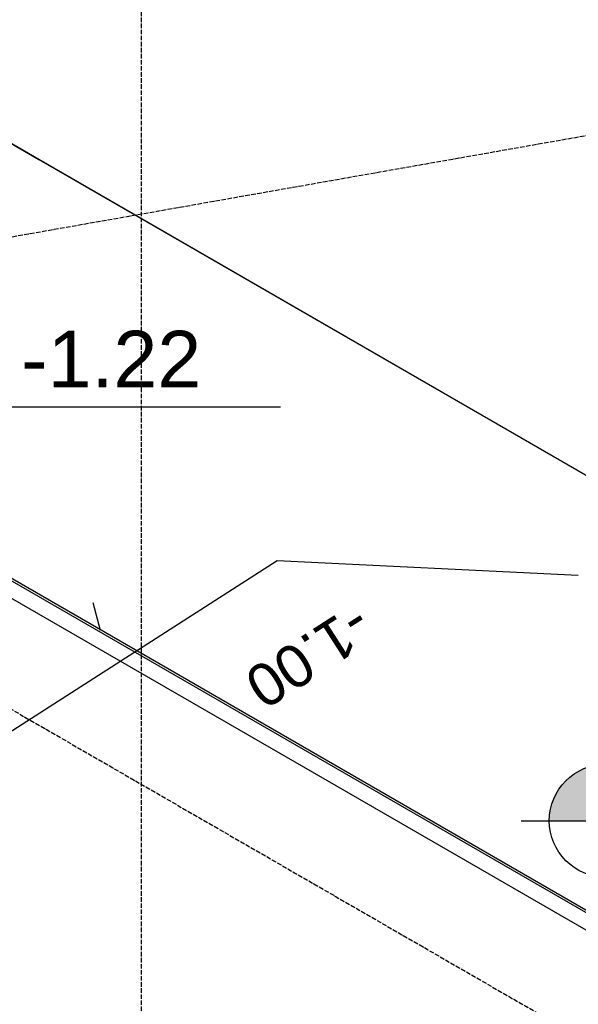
# Model space of a CAD drawing. Extents: x 109676 to 150640, y -94043 to -57043.
# Tile 35 of 39: x 136532 to 138014, y -74877 to -72264. Entities that reach past the tile are written whole.
import ezdxf

# ---------------------------------------------------------------- set-up
doc = ezdxf.new("R2010")
doc.units = 0
doc.linetypes.add('_TRAÇO_-_PONTO', pattern=[16, 12, -2, 0, -2])
doc.layers.get('0').update_dxf_attribs({"linetype": 'CONTINUOUS'})
doc.layers.get('DEFPOINTS').update_dxf_attribs({"linetype": 'CONTINUOUS'})
for name, color, linetype in [('A-ANNO-DIMS', 1, 'CONTINUOUS'), ('A-DETL-MLIN', 3, 'CONTINUOUS'), ('A-FLOR-HRAL', 1, 'CONTINUOUS'), ('A-FLOR-OTLN', 6, 'CONTINUOUS'), ('C-TOPO', 2, 'CONTINUOUS'), ('C-TOPO-MAID', 2, 'CONTINUOUS'), ('C-TOPO-MAJR', 2, 'CONTINUOUS'), ('S-FNDN-FTNG', 4, 'CONTINUOUS'), ('S-GRID', 1, 'CONTINUOUS')]:
    doc.layers.add(name, color=color, linetype=linetype)
doc.styles.add('ARIAL', font='arial.ttf', dxfattribs={"height": 112.5})
doc.styles.add('ARIAL_1', font='arial.ttf', dxfattribs={"height": 150})
doc.styles.add('ARIAL_NARROW_2', font='ARIALN.TTF', dxfattribs={"height": 150})
doc.dimstyles.new('DIAGONAL_-_2_0MM_ARIAL', dxfattribs={"dimscale": 304.8, "dimtxt": 153.514646, "dimasz": 0.246063, "dimexe": 0.246063, "dimexo": 0.0625, "dimgap": 0.036909, "dimtad": 1, "dimlfac": 0.001, "dimrnd": 0.01, "dimzin": 0, "dimtxsty": 'ARIAL_NARROW_2', "dimblk1": 'OBLIQUE', "dimblk2": 'OBLIQUE', "dimsah": 1, "dimcen": 0.09, "dimdle": 0.246063, "dimazin": 3, "dimtfac": 1, "dimtdec": 4, "dimtix": 1, "dimtmove": 0, "dimatfit": 3, "dimtvp": 1, "dimtolj": 1, "dimtzin": 0})
doc.dimstyles.new('DIAGONAL_-_2_5MM_ARIAL_4', dxfattribs={"dimscale": 304.8, "dimtxt": 153.514646, "dimasz": 0.246063, "dimexe": 0.590551, "dimexo": 0.369094, "dimgap": 0.246063, "dimtad": 1, "dimlfac": 0.001, "dimrnd": 0.01, "dimzin": 0, "dimtxsty": 'ARIAL_NARROW_2', "dimblk1": 'OBLIQUE', "dimblk2": 'OBLIQUE', "dimsah": 1, "dimcen": 0.09, "dimdle": 0.590551, "dimazin": 3, "dimtfac": 1, "dimtdec": 4, "dimtix": 1, "dimtmove": 0, "dimatfit": 3, "dimtvp": 1, "dimtolj": 1, "dimtzin": 0})

# ---------------------------------------------------------------- blocks, each defined once
blk = doc.blocks.new('SAPATA_DISTRIBUÍDA_-_CÔNI3')
at = {"layer": 'S-FNDN-FTNG'}
h = blk.add_hatch(dxfattribs=at)
h.set_pattern_fill('AREIA', color=256, style=0, pattern_type=2)
h.set_pattern_definition([(199.394, (155251.81, 3126.83), (-493.09902, -304.12866), [24.303, -417.571, -2798.535]), (199.394, (155251.81, 3126.83), (-493.09902, -304.12866), [-441.874, 24.303, -417.571, -2356.661]), (199.394, (155251.81, 3126.83), (-493.09902, -304.12866), [-883.748, 24.303, -859.445, -1472.913]), (199.394, (155251.81, 3126.83), (-493.09902, -304.12866), [-1767.496, 24.303, -417.571, -1031.039]), (199.394, (155251.81, 3126.83), (-493.09902, -304.12866), [-2209.37, 24.303, -270.28, -736.457]), (199.394, (155251.81, 3126.83), (-493.09902, -304.12866), [-2503.952, 24.303, -712.153]), (330.673, (155074.73, 2999.22), (583.84508, -181.39762), [23.413, -402.276, -2696.026]), (330.673, (155074.73, 2999.22), (583.84508, -181.39762), [-425.688, 23.413, -402.276, -2270.338]), (330.673, (155074.73, 2999.22), (583.84508, -181.39762), [-851.377, 23.413, -827.964, -1418.961]), (330.673, (155074.73, 2999.22), (583.84508, -181.39762), [-1702.753, 23.413, -402.276, -993.273]), (330.673, (155074.73, 2999.22), (583.84508, -181.39762), [-2128.442, 23.413, -260.379, -709.481]), (330.673, (155074.73, 2999.22), (583.84508, -181.39762), [-2412.234, 23.413, -686.068]), (82.674, (155130.53, 2757.79), (-90.74523, 485.52485), [19.698, -338.453, -2268.291]), (82.674, (155130.53, 2757.79), (-90.74523, 485.52485), [-358.151, 19.698, -338.453, -1910.14]), (82.674, (155130.53, 2757.79), (-90.74523, 485.52485), [-716.302, 19.698, -696.604, -1193.837]), (82.674, (155130.53, 2757.79), (-90.74523, 485.52485), [-1432.605, 19.698, -338.453, -835.686]), (82.674, (155130.53, 2757.79), (-90.74523, 485.52485), [-1790.756, 19.698, -219.069, -596.919]), (82.674, (155130.53, 2757.79), (-90.74523, 485.52485), [-2029.523, 19.698, -577.22])])
h.paths.add_polyline_path([(131.5, -300), (353.5, -353.5), (300, -300), (134.3, -300)], flags=0)
h = blk.add_hatch(dxfattribs=at)
h.set_pattern_fill('AREIA', color=256, style=0, pattern_type=2)
h.set_pattern_definition([(223.436, (93885.25, 3848), (-312.01102, -484.95731), [21.743, -373.592, -2503.794]), (223.436, (93885.25, 3848), (-312.01102, -484.95731), [-395.336, 21.743, -373.592, -2108.458]), (223.436, (93885.25, 3848), (-312.01102, -484.95731), [-790.672, 21.743, -768.928, -1317.786]), (223.436, (93885.25, 3848), (-312.01102, -484.95731), [-1581.343, 21.743, -373.592, -922.45]), (223.436, (93885.25, 3848), (-312.01102, -484.95731), [-1976.679, 21.743, -241.814, -658.893]), (223.436, (93885.25, 3848), (-312.01102, -484.95731), [-2240.236, 21.743, -637.15]), (330.864, (93777.09, 3650.83), (483.95866, -103.55506), [20.612, -354.156, -2373.535]), (330.864, (93777.09, 3650.83), (483.95866, -103.55506), [-374.769, 20.612, -354.156, -1998.766]), (330.864, (93777.09, 3650.83), (483.95866, -103.55506), [-749.537, 20.612, -728.925, -1249.229]), (330.864, (93777.09, 3650.83), (483.95866, -103.55506), [-1499.074, 20.612, -354.156, -874.46]), (330.864, (93777.09, 3650.83), (483.95866, -103.55506), [-1873.843, 20.612, -229.233, -624.614]), (330.864, (93777.09, 3650.83), (483.95866, -103.55506), [-2123.689, 20.612, -604.002]), (95.067, (93870.75, 3360.44), (-171.9508, 588.51305), [25.083, -430.98, -2888.399]), (95.067, (93870.75, 3360.44), (-171.9508, 588.51305), [-456.063, 25.083, -430.98, -2432.336]), (95.067, (93870.75, 3360.44), (-171.9508, 588.51305), [-912.126, 25.083, -887.043, -1520.21]), (95.067, (93870.75, 3360.44), (-171.9508, 588.51305), [-1824.252, 25.083, -430.98, -1064.147]), (95.067, (93870.75, 3360.44), (-171.9508, 588.51305), [-2280.315, 25.083, -278.959, -760.105]), (95.067, (93870.75, 3360.44), (-171.9508, 588.51305), [-2584.357, 25.083, -735.022])])
h.paths.add_polyline_path([(300, -300), (353.5, -353.5), (346, -300), (314.7, -300)], flags=0)
blk.add_line((353.5, -353.5), (300, -300), dxfattribs=at)
blk = doc.blocks.new('RAILING_-_RAILING-4110861-')
at = {"layer": 'A-FLOR-HRAL'}
for p, q in [((138237.9, -75027.7), (134807.7, -73047.4)), ((134947.4, -73174.2), (138217.9, -75062.4))]:
    blk.add_line(p, q, dxfattribs=at)
blk = doc.blocks.new('SPOT_ELEVATIONS_-_SPOT_ELE')
at = {"layer": 'A-ANNO-DIMS'}
h = blk.add_hatch(color=256, dxfattribs=at)
edge = h.paths.add_edge_path(flags=0)
edge.add_line((0, 0), (-2, 0))
edge.add_arc((0, 0), 2, 90, 180, ccw=False)
edge.add_line((0, 2), (0, 0))
h = blk.add_hatch(color=256, dxfattribs=at)
edge = h.paths.add_edge_path(flags=0)
edge.add_line((0, 0), (2, 0))
edge.add_arc((0, 0), 2, 270, 360, ccw=False)
edge.add_line((0, -2), (0, 0))
for p, q in [((0, -3), (0, 3)), ((-3, 0), (14, 0))]:
    blk.add_line(p, q, dxfattribs=at)
blk.add_circle((0, 0), 2, dxfattribs=at)
blk = doc.blocks.new('_OBLIQUE')
at = {"color": 0, "linetype": 'BYBLOCK'}
blk.add_line((-0.5, -0.5), (0.5, 0.5), dxfattribs=at)
blk = doc.blocks.new('*D106')
at = {"layer": 'A-ANNO-DIMS', "color": 0}
for p, q in [((140320.9, -72168.2), (140777, -72087.8)), ((140237.8, -75543), (141079.3, -75543))]:
    blk.add_line(p, q, dxfattribs=at)
blk.add_arc((121181.5, -75543), 19717.7, 360, 10, dxfattribs=at)
at = {"layer": 'DEFPOINTS', "color": 0}
for p in [(140210.1, -72187.8), (140865.9, -74396.5), (121181.5, -75543), (140125.3, -75543)]:
    blk.add_point(p, dxfattribs=at)
at = {"layer": 'A-ANNO-DIMS', "color": 0, "xscale": 75, "yscale": 75, "zscale": 75}
for p, rotation in [((140599.7, -72119.1), 100.0000000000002), ((140899.3, -75543), 269.9999999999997)]:
    blk.add_blockref('_OBLIQUE', p, dxfattribs=dict(at, rotation=rotation))
at = {"layer": 'A-ANNO-DIMS', "color": 0, "insert": (140975.2, -73811.3), "char_height": 150, "width": 327.498, "attachment_point": 5, "rotation": 275, "style": 'ARIAL_NARROW_2'}
blk.add_mtext('\\A1;10°', dxfattribs=at)
blk = doc.blocks.new('*D116')
at = {"layer": 'A-ANNO-DIMS', "color": 0}
for p, q in [((139619.9, -73664.2), (139619.9, -79018.3)), ((134855.6, -78557.7), (134855.6, -79018.3)), ((139694.9, -78943.3), (134780.6, -78943.3))]:
    blk.add_line(p, q, dxfattribs=at)
at = {"layer": 'DEFPOINTS', "color": 0}
for p in [(139619.9, -73645.1), (134855.6, -78538.6), (134855.6, -78943.3)]:
    blk.add_point(p, dxfattribs=at)
at = {"layer": 'A-ANNO-DIMS', "color": 0, "xscale": 75, "yscale": 75, "zscale": 75, "rotation": 180}
blk.add_blockref('_OBLIQUE', (134855.6, -78943.3), dxfattribs=at)
at = {"layer": 'A-ANNO-DIMS', "color": 0, "xscale": 75, "yscale": 75, "zscale": 75}
blk.add_blockref('_OBLIQUE', (139619.9, -78943.3), dxfattribs=at)
at = {"layer": 'A-ANNO-DIMS', "color": 0, "insert": (137237.8, -78855.5), "char_height": 150, "width": 399.728, "attachment_point": 5, "style": 'ARIAL_NARROW_2'}
blk.add_mtext('\\A1;4.76', dxfattribs=at)

msp = doc.modelspace()

# ---------------------------------------------------------------- linework, layer by layer
at = {"layer": 'A-DETL-MLIN'}
msp.add_line((139619.938, -75543.026, -671.613), (134855.584, -72792.325, -671.613), dxfattribs=at)
at = {"layer": 'A-FLOR-OTLN'}
msp.add_line((139619.938, -75543.026, -671.613), (134855.584, -72792.325, -671.613), dxfattribs=at)
at = {"layer": 'C-TOPO'}
for p, q in [((136582.694, -72634.771, -671.613), (135557.761, -72043.026, -671.613)), ((135557.761, -72043.026, -671.613), (136582.694, -72634.771, -671.613)), ((139619.941, -74388.325, -671.613), (136582.694, -72634.771, -671.613)), ((136582.694, -72634.771, -671.613), (139619.941, -74388.325, -671.613))]:
    msp.add_line(p, q, dxfattribs=at)
at = {"layer": 'C-TOPO-MAJR'}
msp.add_polyline3d([(122082.654, -73992.557, -1000), (122161.343, -73988.176, -1000), (122202.367, -74167.853, -1000), (122957.054, -74610.219, -1000), (127763.019, -76859.756, -1000), (132796.143, -76109.835, -1000), (132866.731, -76104.539, -1000), (134900.379, -75016.283, -1000), (135623.568, -74720.192, -1000), (137214.802, -73699.236, -1000), (138014.278, -73738.176, -1000)], dxfattribs=at)
at = {"layer": 'S-GRID', "linetype": '_TRAÇO_-_PONTO'}
for p, q in [((136855.584, -80610.15, -671.613), (136855.584, -70898.098, -671.613)), ((118056.607, -76094.037, -671.613), (139554.071, -72303.454, -671.613)), ((134705.584, -73052.132, -671.613), (140023.164, -76122.239, -671.613))]:
    msp.add_line(p, q, dxfattribs=at)

# ---------------------------------------------------------------- block references
at = {"layer": 'A-ANNO-DIMS', "xscale": 74.99999999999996, "yscale": 74.99999999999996, "zscale": 74.99999999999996}
for p in [(136174.217, -73291.348, -671.613), (138087.32, -74389.675, -671.613)]:
    msp.add_blockref('SPOT_ELEVATIONS_-_SPOT_ELE', p, dxfattribs=at)
at = {"layer": 'A-FLOR-HRAL'}
msp.add_blockref('RAILING_-_RAILING-4110861-', (479.569, 0, -671.613), dxfattribs=at)
at = {"layer": 'S-FNDN-FTNG', "rotation": 150}
msp.add_blockref('SAPATA_DISTRIBUÍDA_-_CÔNI3', (136855.584, -74293.435, -671.613), dxfattribs=at)

# ---------------------------------------------------------------- texts
at = {"layer": 'A-ANNO-DIMS', "insert": (136536.251, -73089.55, -671.613), "char_height": 150, "width": 571.11742, "attachment_point": 1, "style": 'ARIAL_1'}
msp.add_mtext('-1.22', dxfattribs=at)
at = {"layer": 'C-TOPO-MAID', "insert": (137518.608, -73880.634, -671.613), "char_height": 112.5, "width": 533.98807, "attachment_point": 1, "rotation": 212.684761, "style": 'ARIAL'}
msp.add_mtext(' -1.00 ', dxfattribs=at)

# ---------------------------------------------------------------- dimensions: what is measured, and where the dimension line sits
at = {"layer": 'A-ANNO-DIMS'}
dim = msp.add_angular_dim_3p(base=(140865.909, -74396.542, -671.613), center=(121181.547, -75543.026, -671.613), p1=(140125.295, -75543.026, -671.613), p2=(140210.123, -72187.774, -671.613), dimstyle='DIAGONAL_-_2_5MM_ARIAL_4', override={"dimdec": 0, "dimpost": '<>', "dimfxl": 3356.323517}, dxfattribs=at)
dim.commit()
dim.dimension.update_dxf_attribs({"geometry": '*D106', "text_midpoint": (140975.246, -73811.301, -671.613)})
dim = msp.add_linear_dim(base=(134855.584, -78943.296, -671.613), p1=(139619.938, -73645.109, -671.613), p2=(134855.584, -78538.631, -671.613), dimstyle='DIAGONAL_-_2_0MM_ARIAL', override={"dimpost": '<>', "dimfxl": 6829.759835}, dxfattribs=at)
dim.commit()
dim.dimension.update_dxf_attribs({"geometry": '*D116', "text_midpoint": (137237.761, -78855.46, -671.613)})

doc.saveas('drawing.dxf')
